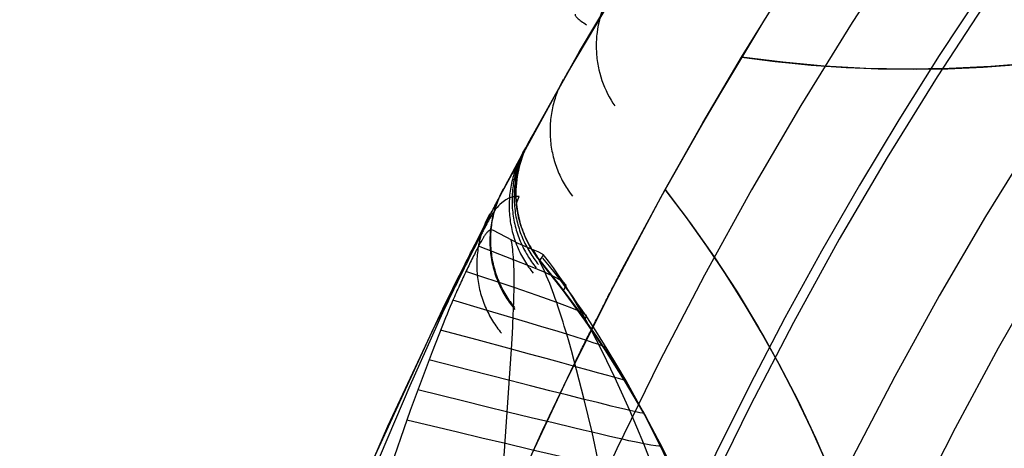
# Model space of a CAD drawing. Header units: millimetres. Extents: x -118 to 118, y -118 to 118.
# Tile 24 of 68: x -118 to -90, y 48 to 60. Entities that reach past the tile are written whole.
import ezdxf

# ---------------------------------------------------------------- set-up
doc = ezdxf.new("R2010")
doc.units = ezdxf.units.MM
doc.header["$MEASUREMENT"] = 0
doc.layers.add('Predefinito', color=5, linetype='Continuous')

msp = doc.modelspace()

# ---------------------------------------------------------------- linework, layer by layer
at = {"layer": 'Predefinito'}
for points in [[(-100.026, 61.653), (-102.094, 58.164), (-104.041, 54.605), (-105.864, 50.981), (-107.56, 47.297), (-109.129, 43.556), (-110.567, 39.764), (-111.874, 35.923), (-113.047, 32.041), (-114.086, 28.12), (-114.988, 24.165), (-115.754, 20.182), (-116.381, 16.174), (-116.87, 12.148), (-117.22, 8.106), (-117.43, 4.056), (-117.5, 0)], [(-103.181, 56.213), (-101.742, 58.778), (-100.238, 61.307)], [(-103.181, 56.213), (-101.755, 58.755), (-100.267, 61.261)], [(-97.203, 58.598), (-95.79, 60.881)], [(-90.244, 60.271), (-91.703, 58.046), (-93.106, 55.782), (-94.453, 53.48), (-95.744, 51.14), (-96.97, 48.781), (-98.137, 46.392), (-99.245, 43.971), (-100.295, 41.52), (-101.281, 39.051), (-102.206, 36.558), (-103.069, 34.042), (-103.872, 31.503), (-104.611, 28.946)], [(-82.151, 59.838), (-83.274, 59.505), (-84.408, 59.211), (-85.551, 58.956), (-86.703, 58.741), (-87.861, 58.565), (-89.024, 58.429), (-90.192, 58.332), (-91.362, 58.276), (-92.533, 58.26), (-93.704, 58.285), (-94.874, 58.349), (-96.041, 58.454), (-97.203, 58.598)], [(-96.556, 59.658), (-98.046, 57.177), (-99.468, 54.666), (-100.82, 52.13), (-102.103, 49.57), (-103.316, 46.99), (-104.459, 44.392), (-105.531, 41.779), (-106.533, 39.153), (-107.465, 36.518), (-108.326, 33.877), (-109.119, 31.23), (-109.842, 28.583), (-110.497, 25.935), (-111.084, 23.291), (-111.605, 20.653), (-112.06, 18.022), (-112.45, 15.401), (-112.777, 12.793), (-113.041, 10.198), (-113.244, 7.62), (-113.387, 5.06), (-113.472, 2.519), (-113.5, 0)], [(-97.203, 58.598), (-96.254, 58.477), (-95.297, 58.382), (-94.331, 58.314), (-93.358, 58.273), (-92.38, 58.26), (-91.397, 58.275), (-90.411, 58.319), (-89.423, 58.391), (-88.434, 58.493), (-87.445, 58.623), (-86.458, 58.783), (-85.474, 58.972), (-84.494, 59.19), (-83.52, 59.438), (-82.553, 59.714)], [(-99.349, 54.881), (-98.294, 56.75), (-97.203, 58.598)], [(-97.203, 58.598), (-98.294, 56.75), (-99.349, 54.881)], [(-103.547, 54.778), (-103.545, 54.878), (-103.54, 54.977), (-103.532, 55.077), (-103.52, 55.176), (-103.505, 55.274), (-103.487, 55.372), (-103.466, 55.47), (-103.441, 55.567), (-103.413, 55.662), (-103.382, 55.757), (-103.348, 55.851), (-103.311, 55.944), (-103.271, 56.035), (-103.227, 56.125), (-103.181, 56.213)], [(-103.547, 54.778), (-103.545, 54.878), (-103.54, 54.977), (-103.532, 55.077), (-103.52, 55.176), (-103.505, 55.274), (-103.487, 55.372), (-103.466, 55.47), (-103.441, 55.567), (-103.413, 55.662), (-103.382, 55.757), (-103.348, 55.851), (-103.311, 55.944), (-103.271, 56.035), (-103.227, 56.125), (-103.181, 56.213)], [(-100.62, 52.516), (-99.349, 54.881)], [(-94.873, 47.34), (-95.28, 48.247), (-95.711, 49.139), (-96.167, 50.015), (-96.645, 50.873), (-97.145, 51.714), (-97.667, 52.536), (-98.209, 53.338), (-98.77, 54.12), (-99.349, 54.881)], [(-99.349, 54.881), (-98.643, 53.947), (-97.969, 52.989), (-97.328, 52.008), (-96.722, 51.006), (-96.15, 49.984), (-95.613, 48.942), (-95.113, 47.883), (-94.649, 46.807), (-94.222, 45.716), (-93.833, 44.611), (-93.482, 43.494), (-93.17, 42.365), (-92.896, 41.226), (-92.662, 40.078), (-92.467, 38.923), (-92.312, 37.762), (-92.197, 36.596), (-92.122, 35.427), (-92.087, 34.256), (-92.093, 33.085), (-92.138, 31.914), (-92.224, 30.746)], [(-102.871, 52.882), (-102.935, 52.962), (-102.996, 53.045), (-103.053, 53.13), (-103.108, 53.216), (-103.16, 53.305), (-103.209, 53.395), (-103.255, 53.487), (-103.297, 53.581), (-103.337, 53.675), (-103.373, 53.771), (-103.406, 53.869), (-103.435, 53.967), (-103.461, 54.066), (-103.484, 54.166), (-103.503, 54.267), (-103.519, 54.369), (-103.531, 54.47), (-103.54, 54.573), (-103.545, 54.675), (-103.547, 54.778)], [(-102.871, 52.882), (-102.935, 52.962), (-102.996, 53.045), (-103.053, 53.13), (-103.108, 53.216), (-103.16, 53.305), (-103.209, 53.395), (-103.255, 53.487), (-103.297, 53.581), (-103.337, 53.675), (-103.373, 53.771), (-103.406, 53.869), (-103.435, 53.967), (-103.461, 54.066), (-103.484, 54.166), (-103.503, 54.267), (-103.519, 54.369), (-103.531, 54.47), (-103.54, 54.573), (-103.545, 54.675), (-103.547, 54.778)], [(-102.871, 52.882), (-102.332, 52.2), (-101.809, 51.499), (-101.303, 50.779), (-100.816, 50.04), (-100.349, 49.282), (-99.902, 48.508), (-99.476, 47.716), (-99.072, 46.909)], [(-99.036, 46.835), (-99.49, 47.744), (-99.975, 48.638), (-100.489, 49.514), (-101.032, 50.373), (-101.605, 51.213), (-102.205, 52.034), (-102.832, 52.833), (-102.871, 52.882)], [(-102.871, 52.882), (-102.225, 52.061), (-101.608, 51.219), (-101.021, 50.356), (-100.463, 49.473), (-99.937, 48.571), (-99.442, 47.651), (-98.979, 46.715), (-98.549, 45.764), (-98.153, 44.798), (-97.789, 43.819), (-97.46, 42.828), (-97.166, 41.826), (-96.906, 40.814), (-96.682, 39.795), (-96.493, 38.768), (-96.339, 37.735), (-96.222, 36.697), (-96.14, 35.656), (-96.095, 34.613), (-96.086, 33.569), (-96.113, 32.525), (-96.176, 31.482), (-96.275, 30.443)]]:
    msp.add_lwpolyline(points, dxfattribs=at)
at = {"layer": 'Predefinito', "extrusion": (1, 0, 0)}
for points in [[(58.598, -99.999), (58.598, -132)], [(58.26, 0), (58.26, -99.999)], [(54.881, -99.999), (54.881, 0)], [(54.881, -132), (54.881, -99.999)]]:
    msp.add_lwpolyline(points, dxfattribs=at)
at = {"layer": 'Predefinito', "extrusion": (0, 1, 0)}
for points in [[(97.203, 0), (97.203, -99.999)], [(103.181, -99.999), (103.181, 0)], [(103.547, 0), (103.547, -99.999)]]:
    msp.add_lwpolyline(points, dxfattribs=at)
at = {"layer": 'Predefinito', "extrusion": (-0.001087, -0.001996, 0.999997)}
msp.add_lwpolyline([(-103.29, 56.013), (-103.315, 55.967), (-103.339, 55.92), (-103.362, 55.873), (-103.384, 55.825), (-103.406, 55.776), (-103.427, 55.726), (-103.447, 55.676), (-103.467, 55.626), (-103.485, 55.574), (-103.503, 55.523), (-103.52, 55.471), (-103.536, 55.418), (-103.551, 55.365), (-103.565, 55.311), (-103.578, 55.257), (-103.59, 55.203), (-103.601, 55.148), (-103.611, 55.093), (-103.62, 55.037), (-103.628, 54.982), (-103.635, 54.926), (-103.641, 54.869), (-103.646, 54.813), (-103.65, 54.756), (-103.653, 54.699), (-103.655, 54.643), (-103.655, 54.586), (-103.655, 54.529), (-103.654, 54.471), (-103.651, 54.414), (-103.647, 54.357), (-103.643, 54.301), (-103.637, 54.244), (-103.63, 54.187), (-103.622, 54.13), (-103.613, 54.074), (-103.603, 54.018), (-103.591, 53.962), (-103.579, 53.907), (-103.566, 53.851), (-103.552, 53.796), (-103.536, 53.742), (-103.52, 53.688), (-103.503, 53.634), (-103.485, 53.581), (-103.465, 53.528), (-103.445, 53.475), (-103.424, 53.424), (-103.402, 53.372), (-103.38, 53.322), (-103.356, 53.271), (-103.331, 53.222), (-103.306, 53.173), (-103.28, 53.125), (-103.253, 53.077), (-103.225, 53.031), (-103.197, 52.984), (-103.168, 52.939), (-103.138, 52.894), (-103.108, 52.85), (-103.077, 52.807), (-103.045, 52.765), (-103.013, 52.723), (-102.98, 52.682)], dxfattribs=at)
at = {"layer": 'Predefinito', "extrusion": (-0.001898, -0.003484, 0.999992)}
msp.add_lwpolyline([(-103.371, 55.864), (-103.396, 55.818), (-103.42, 55.771), (-103.443, 55.724), (-103.466, 55.675), (-103.487, 55.627), (-103.508, 55.577), (-103.529, 55.527), (-103.548, 55.477), (-103.566, 55.425), (-103.584, 55.374), (-103.601, 55.321), (-103.617, 55.269), (-103.632, 55.216), (-103.646, 55.162), (-103.659, 55.108), (-103.671, 55.054), (-103.682, 54.999), (-103.692, 54.944), (-103.701, 54.888), (-103.709, 54.832), (-103.717, 54.776), (-103.723, 54.72), (-103.728, 54.664), (-103.731, 54.607), (-103.734, 54.55), (-103.736, 54.493), (-103.737, 54.436), (-103.736, 54.379), (-103.735, 54.322), (-103.732, 54.265), (-103.729, 54.208), (-103.724, 54.151), (-103.718, 54.094), (-103.711, 54.038), (-103.703, 53.981), (-103.694, 53.925), (-103.684, 53.869), (-103.673, 53.813), (-103.66, 53.757), (-103.647, 53.702), (-103.633, 53.647), (-103.618, 53.592), (-103.601, 53.538), (-103.584, 53.485), (-103.566, 53.431), (-103.547, 53.378), (-103.527, 53.326), (-103.505, 53.274), (-103.484, 53.223), (-103.461, 53.172), (-103.437, 53.122), (-103.413, 53.073), (-103.387, 53.024), (-103.361, 52.976), (-103.334, 52.928), (-103.307, 52.881), (-103.278, 52.835), (-103.249, 52.79), (-103.219, 52.745), (-103.189, 52.701), (-103.158, 52.658), (-103.126, 52.615), (-103.094, 52.574), (-103.061, 52.533)], dxfattribs=at)
at = {"layer": 'Predefinito', "extrusion": (-0.007101, -0.013029, 0.99989)}
msp.add_lwpolyline([(-103.895, 54.903), (-103.92, 54.857), (-103.944, 54.81), (-103.967, 54.762), (-103.99, 54.714), (-104.012, 54.665), (-104.033, 54.615), (-104.053, 54.565), (-104.072, 54.514), (-104.091, 54.463), (-104.109, 54.411), (-104.125, 54.359), (-104.141, 54.306), (-104.156, 54.253), (-104.17, 54.199), (-104.183, 54.145), (-104.196, 54.091), (-104.207, 54.036), (-104.217, 53.98), (-104.226, 53.925), (-104.234, 53.869), (-104.241, 53.813), (-104.247, 53.756), (-104.252, 53.7), (-104.256, 53.643), (-104.259, 53.586), (-104.26, 53.529), (-104.261, 53.472), (-104.261, 53.415), (-104.259, 53.358), (-104.256, 53.301), (-104.253, 53.243), (-104.248, 53.186), (-104.242, 53.129), (-104.235, 53.073), (-104.227, 53.016), (-104.218, 52.96), (-104.208, 52.903), (-104.196, 52.847), (-104.184, 52.792), (-104.171, 52.736), (-104.156, 52.681), (-104.141, 52.627), (-104.124, 52.572), (-104.107, 52.518), (-104.089, 52.465), (-104.069, 52.412), (-104.049, 52.36), (-104.028, 52.308), (-104.006, 52.257), (-103.983, 52.206), (-103.959, 52.156), (-103.935, 52.106), (-103.909, 52.057), (-103.883, 52.009), (-103.856, 51.961), (-103.828, 51.914), (-103.799, 51.868), (-103.77, 51.823), (-103.74, 51.778), (-103.71, 51.734), (-103.679, 51.691), (-103.647, 51.648), (-103.614, 51.607), (-103.581, 51.566)], dxfattribs=at)
at = {"layer": 'Predefinito', "extrusion": (0.018573, 0.034038, 0.999248)}
msp.add_lwpolyline([(117.5, -4.642), (117.498, -4.544), (117.494, -4.445), (117.485, -4.345), (117.474, -4.245), (117.458, -4.145), (117.44, -4.044), (117.418, -3.944), (117.392, -3.844), (117.363, -3.744), (117.33, -3.645), (117.293, -3.547), (117.274, -3.499), (117.253, -3.45), (117.232, -3.402), (117.21, -3.355), (117.187, -3.307), (117.163, -3.26), (117.138, -3.214), (117.112, -3.167), (117.086, -3.122), (117.059, -3.076), (117.031, -3.031), (117.002, -2.987), (116.973, -2.943), (116.942, -2.9), (116.911, -2.858), (116.88, -2.815), (116.847, -2.774), (116.814, -2.733), (116.78, -2.693), (116.746, -2.653), (116.675, -2.576), (116.602, -2.502), (116.527, -2.43), (116.45, -2.362), (116.37, -2.296), (116.289, -2.234), (116.207, -2.175), (116.123, -2.119), (116.038, -2.066), (115.952, -2.017), (115.865, -1.971)], dxfattribs=at)
at = {"layer": 'Predefinito', "extrusion": (-0.010824, -0.019831, 0.999745)}
msp.add_lwpolyline([(-117.5, -2.388), (-117.5, -2.441), (-117.498, -2.494), (-117.496, -2.547), (-117.492, -2.601), (-117.488, -2.654), (-117.483, -2.708), (-117.477, -2.762), (-117.469, -2.817), (-117.461, -2.871), (-117.451, -2.925), (-117.441, -2.98), (-117.43, -3.034), (-117.417, -3.088), (-117.403, -3.143), (-117.389, -3.197), (-117.373, -3.251), (-117.356, -3.305), (-117.339, -3.359), (-117.32, -3.412), (-117.3, -3.465), (-117.279, -3.518), (-117.257, -3.571), (-117.234, -3.624), (-117.209, -3.676), (-117.184, -3.727), (-117.158, -3.778), (-117.131, -3.829), (-117.103, -3.879), (-117.074, -3.929), (-117.044, -3.978), (-117.012, -4.027), (-116.98, -4.075), (-116.948, -4.122), (-116.914, -4.169), (-116.879, -4.215), (-116.843, -4.261), (-116.807, -4.305), (-116.77, -4.349), (-116.732, -4.392), (-116.693, -4.435), (-116.654, -4.476), (-116.613, -4.517), (-116.572, -4.557), (-116.531, -4.596), (-116.488, -4.634), (-116.446, -4.671), (-116.402, -4.708), (-116.358, -4.743), (-116.314, -4.777), (-116.269, -4.811), (-116.223, -4.844), (-116.177, -4.875), (-116.131, -4.906), (-116.084, -4.935), (-116.037, -4.964), (-115.99, -4.992), (-115.942, -5.019), (-115.894, -5.044), (-115.846, -5.069), (-115.797, -5.093), (-115.749, -5.116), (-115.7, -5.137), (-115.651, -5.158), (-115.602, -5.178)], dxfattribs=at)
at = {"layer": 'Predefinito', "extrusion": (-0.007406, -0.013549, 0.999881)}
msp.add_lwpolyline([(-103.909, 54.881), (-103.934, 54.835), (-103.959, 54.787), (-103.982, 54.739), (-104.005, 54.69), (-104.027, 54.641), (-104.048, 54.591), (-104.069, 54.54), (-104.089, 54.489), (-104.107, 54.437), (-104.125, 54.384), (-104.142, 54.331), (-104.158, 54.278), (-104.173, 54.224), (-104.187, 54.17), (-104.201, 54.115), (-104.213, 54.06), (-104.224, 54.004), (-104.234, 53.948), (-104.243, 53.892), (-104.251, 53.835), (-104.258, 53.778), (-104.264, 53.721), (-104.269, 53.664), (-104.272, 53.606), (-104.275, 53.549), (-104.276, 53.491), (-104.277, 53.433), (-104.276, 53.375), (-104.274, 53.317), (-104.271, 53.259), (-104.267, 53.202), (-104.262, 53.144), (-104.256, 53.086), (-104.248, 53.029), (-104.24, 52.971), (-104.23, 52.914), (-104.219, 52.857), (-104.207, 52.801), (-104.195, 52.745), (-104.181, 52.689), (-104.166, 52.633), (-104.15, 52.578), (-104.132, 52.523), (-104.114, 52.469), (-104.095, 52.415), (-104.075, 52.361), (-104.054, 52.308), (-104.032, 52.256), (-104.01, 52.204), (-103.986, 52.153), (-103.961, 52.103), (-103.936, 52.053), (-103.909, 52.004), (-103.882, 51.955), (-103.854, 51.907), (-103.826, 51.86), (-103.796, 51.814), (-103.766, 51.768), (-103.735, 51.723), (-103.704, 51.679), (-103.672, 51.636), (-103.639, 51.593), (-103.606, 51.552), (-103.572, 51.511)], dxfattribs=at)
at = {"layer": 'Predefinito', "extrusion": (0.007555, 0.013819, 0.999876)}
msp.add_lwpolyline([(-102.217, 57.977), (-102.265, 57.886), (-102.31, 57.792), (-102.331, 57.744), (-102.352, 57.695), (-102.372, 57.646), (-102.391, 57.597), (-102.41, 57.547), (-102.427, 57.496), (-102.444, 57.445), (-102.46, 57.393), (-102.475, 57.341), (-102.489, 57.289), (-102.502, 57.236), (-102.514, 57.182), (-102.526, 57.129), (-102.536, 57.075), (-102.545, 57.021), (-102.554, 56.966), (-102.561, 56.911), (-102.568, 56.856), (-102.573, 56.801), (-102.577, 56.745), (-102.581, 56.69), (-102.583, 56.634), (-102.584, 56.578), (-102.584, 56.522), (-102.584, 56.466), (-102.582, 56.411), (-102.579, 56.355), (-102.575, 56.299), (-102.57, 56.243), (-102.564, 56.187), (-102.557, 56.132), (-102.549, 56.077), (-102.54, 56.022), (-102.53, 55.967), (-102.518, 55.912), (-102.506, 55.858), (-102.493, 55.804), (-102.479, 55.75), (-102.464, 55.697), (-102.448, 55.644), (-102.431, 55.591), (-102.413, 55.539), (-102.394, 55.487), (-102.375, 55.436), (-102.354, 55.385), (-102.333, 55.335), (-102.311, 55.286), (-102.288, 55.237), (-102.264, 55.188), (-102.239, 55.14), (-102.214, 55.093), (-102.188, 55.047), (-102.161, 55.001), (-102.133, 54.955), (-102.105, 54.911), (-102.076, 54.867), (-102.016, 54.781), (-101.955, 54.699)], dxfattribs=at)
at = {"layer": 'Predefinito', "extrusion": (-0.001271, -0.002325, 0.999996)}
msp.add_lwpolyline([(-103.23, 56.124), (-103.255, 56.077), (-103.279, 56.03), (-103.303, 55.982), (-103.325, 55.934), (-103.347, 55.885), (-103.369, 55.835), (-103.389, 55.785), (-103.409, 55.734), (-103.427, 55.682), (-103.445, 55.63), (-103.462, 55.578), (-103.478, 55.525), (-103.493, 55.471), (-103.507, 55.417), (-103.52, 55.363), (-103.533, 55.308), (-103.544, 55.253), (-103.554, 55.197), (-103.563, 55.141), (-103.571, 55.085), (-103.578, 55.029), (-103.584, 54.972), (-103.589, 54.915), (-103.593, 54.858), (-103.596, 54.801), (-103.598, 54.744), (-103.598, 54.686), (-103.598, 54.629), (-103.596, 54.571), (-103.593, 54.514), (-103.589, 54.457), (-103.585, 54.399), (-103.579, 54.342), (-103.571, 54.285), (-103.563, 54.228), (-103.554, 54.171), (-103.544, 54.115), (-103.532, 54.059), (-103.52, 54.003), (-103.506, 53.947), (-103.492, 53.892), (-103.476, 53.837), (-103.459, 53.782), (-103.442, 53.728), (-103.423, 53.675), (-103.404, 53.621), (-103.383, 53.569), (-103.362, 53.517), (-103.339, 53.465), (-103.316, 53.414), (-103.292, 53.364), (-103.267, 53.314), (-103.241, 53.265), (-103.215, 53.217), (-103.187, 53.169), (-103.159, 53.122), (-103.131, 53.076), (-103.101, 53.03), (-103.071, 52.985), (-103.04, 52.941), (-103.008, 52.898), (-102.976, 52.856), (-102.944, 52.814), (-102.91, 52.773)], dxfattribs=at)
at = {"layer": 'Predefinito', "extrusion": (0.033638, 0.061888, 0.997516)}
msp.add_lwpolyline([(117.5, -8.679), (117.499, -8.59), (117.495, -8.499), (117.488, -8.408), (117.478, -8.317), (117.466, -8.226), (117.45, -8.134), (117.432, -8.043), (117.41, -7.952), (117.386, -7.861), (117.359, -7.771), (117.329, -7.681), (117.296, -7.592), (117.26, -7.504), (117.222, -7.417), (117.18, -7.332), (117.136, -7.247), (117.089, -7.164), (117.04, -7.083), (116.988, -7.003), (116.934, -6.925), (116.877, -6.849), (116.818, -6.775), (116.757, -6.703), (116.694, -6.633), (116.629, -6.566), (116.563, -6.501), (116.494, -6.438), (116.424, -6.378), (116.353, -6.32), (116.281, -6.265), (116.207, -6.212), (116.132, -6.162)], dxfattribs=at)
at = {"layer": 'Predefinito', "extrusion": (0.054845, 0.101582, 0.993314)}
msp.add_lwpolyline([(117.5, -14.627), (117.499, -14.551), (117.496, -14.474), (117.491, -14.397), (117.484, -14.32), (117.475, -14.242), (117.464, -14.165), (117.451, -14.088), (117.436, -14.01), (117.419, -13.933), (117.399, -13.857), (117.378, -13.78), (117.354, -13.704), (117.329, -13.629), (117.302, -13.554), (117.272, -13.48), (117.241, -13.407), (117.207, -13.335), (117.172, -13.263), (117.135, -13.193), (117.096, -13.123), (117.055, -13.055), (117.013, -12.988), (116.968, -12.923), (116.923, -12.858), (116.876, -12.795), (116.827, -12.734), (116.777, -12.674), (116.725, -12.615), (116.672, -12.558), (116.618, -12.503), (116.563, -12.45), (116.507, -12.398)], dxfattribs=at)
at = {"layer": 'Predefinito', "extrusion": (0.090596, 0.169651, 0.981331)}
msp.add_lwpolyline([(117.5, -25.036), (117.499, -24.98), (117.498, -24.924), (117.495, -24.868), (117.492, -24.812), (117.487, -24.755), (117.481, -24.699), (117.474, -24.643), (117.466, -24.586), (117.457, -24.53), (117.447, -24.474), (117.436, -24.418), (117.423, -24.362), (117.41, -24.307), (117.395, -24.251), (117.38, -24.196), (117.363, -24.142), (117.346, -24.087), (117.327, -24.033), (117.308, -23.979), (117.287, -23.926), (117.265, -23.873), (117.243, -23.821), (117.219, -23.769), (117.194, -23.717), (117.169, -23.667), (117.143, -23.616), (117.115, -23.567), (117.087, -23.518), (117.058, -23.469), (117.028, -23.421), (116.998, -23.374), (116.966, -23.328)], dxfattribs=at)
at = {"layer": 'Predefinito', "extrusion": (0.128176, 0.242058, 0.961758)}
msp.add_lwpolyline([(117.5, -36.124), (117.499, -36.04), (117.495, -35.955), (117.489, -35.87), (117.481, -35.786), (117.47, -35.701), (117.457, -35.617), (117.441, -35.533), (117.423, -35.45), (117.403, -35.367), (117.38, -35.285), (117.355, -35.203), (117.328, -35.123), (117.298, -35.043), (117.267, -34.964), (117.233, -34.887), (117.197, -34.81)], dxfattribs=at)
at = {"layer": 'Predefinito', "extrusion": (0.164343, 0.312155, 0.935709)}
msp.add_lwpolyline([(117.5, -46.821), (117.499, -46.752), (117.497, -46.682), (117.493, -46.613), (117.487, -46.543), (117.48, -46.474), (117.471, -46.404), (117.46, -46.335), (117.448, -46.266), (117.434, -46.198), (117.419, -46.129), (117.402, -46.061), (117.384, -45.994), (117.364, -45.927), (117.342, -45.861), (117.319, -45.795), (117.294, -45.73)], dxfattribs=at)
at = {"layer": 'Predefinito', "extrusion": (0.224067, 0.428881, 0.875132)}
msp.add_lwpolyline([(117.5, -64.608), (117.499, -64.551), (117.498, -64.493), (117.495, -64.436), (117.491, -64.378), (117.486, -64.32), (117.48, -64.263), (117.473, -64.205), (117.464, -64.148), (117.455, -64.091), (117.445, -64.034), (117.433, -63.977), (117.42, -63.921), (117.406, -63.865), (117.392, -63.809), (117.376, -63.754), (117.359, -63.699)], dxfattribs=at)
at = {"layer": 'Predefinito', "extrusion": (0.300938, 0.582202, 0.755299)}
msp.add_lwpolyline([(117.5, -87.98), (117.498, -87.876), (117.493, -87.772), (117.484, -87.668), (117.471, -87.564), (117.455, -87.461), (117.435, -87.359), (117.412, -87.257), (117.385, -87.157)], dxfattribs=at)
at = {"layer": 'Predefinito', "extrusion": (0.371079, 0.727985, 0.576488)}
msp.add_lwpolyline([(117.5, -110.171), (117.498, -110.069), (117.493, -109.966), (117.484, -109.864), (117.472, -109.762), (117.456, -109.66), (117.437, -109.559), (117.414, -109.459), (117.388, -109.36)], dxfattribs=at)
at = {"layer": 'Predefinito', "extrusion": (0.999981, -9.84847e-05, 0.006176)}
msp.add_lwpolyline([(52.823, -99.363), (53.008, -110.971)], dxfattribs=at)
at = {"layer": 'Predefinito', "extrusion": (0.418471, 0.83481, 0.357735)}
msp.add_lwpolyline([(117.5, -126.292), (117.5, -126.238), (117.498, -126.185), (117.496, -126.131), (117.492, -126.077), (117.488, -126.023), (117.483, -125.97), (117.476, -125.916), (117.469, -125.863), (117.461, -125.809), (117.452, -125.756), (117.442, -125.703), (117.431, -125.65), (117.419, -125.598), (117.406, -125.546), (117.392, -125.494), (117.377, -125.442)], dxfattribs=at)
at = {"layer": 'Predefinito', "extrusion": (1, 0, 4.35615e-08)}
msp.add_lwpolyline([(52.882, -100), (52.882, 0)], dxfattribs=at)
at = {"layer": 'Predefinito', "extrusion": (0.430441, 0.866607, 0.252415)}
msp.add_lwpolyline([(117.5, -130.992), (117.499, -130.936), (117.498, -130.88), (117.495, -130.823), (117.492, -130.767), (117.487, -130.711), (117.481, -130.655), (117.474, -130.599), (117.466, -130.543), (117.457, -130.487), (117.447, -130.431), (117.436, -130.376), (117.424, -130.32), (117.411, -130.266), (117.396, -130.211), (117.381, -130.157), (117.365, -130.103)], dxfattribs=at)
at = {"layer": 'Predefinito', "extrusion": (0.435767, 0.885636, 0.160483)}
msp.add_lwpolyline([(117.5, -133.71), (117.499, -133.65), (117.498, -133.591), (117.495, -133.531), (117.491, -133.472), (117.485, -133.412), (117.479, -133.352), (117.471, -133.293), (117.462, -133.234), (117.452, -133.175), (117.441, -133.116), (117.428, -133.057), (117.415, -132.999), (117.4, -132.941), (117.384, -132.884), (117.367, -132.826), (117.349, -132.77)], dxfattribs=at)
at = {"layer": 'Predefinito', "extrusion": (0.433162, 0.897424, 0.083675)}
msp.add_lwpolyline([(117.5, -135.083), (117.499, -135.015), (117.497, -134.946), (117.493, -134.877), (117.487, -134.808), (117.48, -134.739), (117.471, -134.67), (117.461, -134.601), (117.449, -134.533), (117.436, -134.465), (117.42, -134.397), (117.404, -134.33), (117.386, -134.263), (117.366, -134.197), (117.345, -134.131), (117.322, -134.066), (117.298, -134.001)], dxfattribs=at)
at = {"layer": 'Predefinito', "extrusion": (0.425639, 0.899183, 0.101491)}
msp.add_lwpolyline([(117.5, -134.939), (117.499, -134.86), (117.496, -134.779), (117.49, -134.699), (117.483, -134.619), (117.473, -134.539), (117.461, -134.46), (117.447, -134.38), (117.431, -134.301), (117.413, -134.222), (117.393, -134.144), (117.37, -134.067), (117.346, -133.99), (117.319, -133.914), (117.291, -133.839), (117.261, -133.765), (117.228, -133.692)], dxfattribs=at)
at = {"layer": 'Predefinito', "extrusion": (0.418978, 0.90272, 0.097748)}
msp.add_lwpolyline([(117.5, -135.079), (117.499, -134.989), (117.495, -134.899), (117.488, -134.809), (117.478, -134.719), (117.466, -134.629), (117.451, -134.54), (117.433, -134.45), (117.413, -134.362), (117.39, -134.274), (117.364, -134.186), (117.336, -134.1), (117.305, -134.015), (117.271, -133.931), (117.236, -133.848), (117.197, -133.766), (117.157, -133.686)], dxfattribs=at)
at = {"layer": 'Predefinito', "extrusion": (0.412406, 0.906489, 0.09055)}
msp.add_lwpolyline([(117.5, -135.252), (117.498, -135.153), (117.493, -135.053), (117.485, -134.954), (117.474, -134.855), (117.459, -134.755), (117.44, -134.657), (117.419, -134.559), (117.394, -134.461), (117.366, -134.365), (117.334, -134.269), (117.3, -134.175), (117.262, -134.082), (117.222, -133.99), (117.178, -133.9), (117.132, -133.812), (117.083, -133.726)], dxfattribs=at)
at = {"layer": 'Predefinito'}
for points in [[(-92.589, 61.865, -161), (-94.093, 59.57, -161), (-95.538, 57.239, -161), (-96.922, 54.875, -161), (-98.245, 52.477, -161), (-99.507, 50.049, -161), (-100.708, 47.591, -161), (-101.847, 45.105, -161), (-102.923, 42.591, -161), (-103.935, 40.056, -161), (-104.884, 37.498, -161), (-105.769, 34.916, -161), (-106.591, 32.314, -161), (-107.349, 29.693, -161)], [(-98.806, 29.463, -141.396), (-98.057, 31.865, -141.397), (-97.249, 34.253, -141.397), (-96.383, 36.625, -141.396), (-95.459, 38.979, -141.396), (-94.478, 41.313, -141.395), (-93.439, 43.627, -141.394), (-92.342, 45.918, -141.392), (-91.186, 48.186, -141.391), (-89.973, 50.43, -141.39), (-88.702, 52.647, -141.389), (-87.372, 54.837, -141.388), (-85.985, 56.995, -141.387), (-84.541, 59.121, -141.386), (-83.04, 61.213, -141.386)], [(-90.462, 60.434, -153.679), (-91.641, 58.645, -153.679), (-92.783, 56.834, -153.678), (-93.888, 55, -153.678), (-94.954, 53.146, -153.678), (-95.983, 51.272, -153.678), (-96.973, 49.378, -153.678), (-97.925, 47.466, -153.678), (-98.838, 45.536, -153.678), (-99.713, 43.588, -153.678), (-100.548, 41.624, -153.678), (-101.345, 39.644, -153.678), (-102.102, 37.649, -153.678), (-102.819, 35.639, -153.678), (-103.497, 33.616, -153.678), (-104.135, 31.58, -153.678), (-104.732, 29.532, -153.678)], [(-86.073, 60.623, -143.679), (-87.551, 58.491, -143.679), (-88.973, 56.323, -143.679), (-90.337, 54.122, -143.678), (-91.645, 51.888, -143.678), (-92.895, 49.623, -143.678), (-94.087, 47.329, -143.678), (-95.221, 45.007, -143.678), (-96.296, 42.658, -143.678), (-97.313, 40.284, -143.678), (-98.27, 37.886, -143.678), (-99.168, 35.466, -143.678), (-100.006, 33.025, -143.678), (-100.784, 30.564, -143.678)], [(-97.203, 58.598, -99.999), (-96.224, 58.474, -99.999), (-95.241, 58.378, -99.999), (-94.255, 58.31, -99.999), (-93.268, 58.271, -99.999), (-92.281, 58.261, -99.999), (-91.293, 58.279, -99.999), (-90.307, 58.325, -99.999), (-89.322, 58.4, -99.999), (-88.338, 58.504, -99.999), (-87.359, 58.636, -99.999), (-86.383, 58.796, -99.999), (-85.412, 58.985, -99.999), (-84.448, 59.202, -100), (-83.489, 59.446, -100), (-82.539, 59.718, -100)], [(-108.512, 45.07, -136.12), (-107.148, 48.225, -135.852), (-105.599, 51.527, -135.515), (-105.505, 51.72, -135.491), (-105.458, 51.816, -135.476), (-105.411, 51.912, -135.459), (-105.364, 52.007, -135.44), (-105.317, 52.102, -135.419), (-105.27, 52.197, -135.396), (-105.223, 52.291, -135.37), (-105.177, 52.384, -135.341), (-105.13, 52.477, -135.31), (-105.085, 52.569, -135.276), (-105.039, 52.66, -135.24), (-104.994, 52.749, -135.201), (-104.95, 52.838, -135.159), (-104.906, 52.925, -135.114), (-104.862, 53.011, -135.066), (-104.819, 53.096, -135.015), (-104.777, 53.179, -134.962), (-104.735, 53.261, -134.905), (-104.694, 53.342, -134.846), (-104.654, 53.421, -134.784), (-104.615, 53.498, -134.72), (-104.576, 53.573, -134.653), (-104.538, 53.647, -134.583), (-104.501, 53.719, -134.511), (-104.466, 53.789, -134.437), (-104.43, 53.856, -134.36), (-104.396, 53.923, -134.281), (-104.363, 53.987, -134.2), (-104.331, 54.049, -134.117), (-104.3, 54.109, -134.032), (-104.27, 54.166, -133.945), (-104.241, 54.222, -133.857), (-104.213, 54.276, -133.767), (-104.186, 54.327, -133.676), (-104.16, 54.377, -133.584), (-104.136, 54.424, -133.49), (-104.112, 54.47, -133.396), (-104.089, 54.514, -133.3), (-104.067, 54.556, -133.203), (-104.046, 54.596, -133.106), (-104.025, 54.635, -133.008), (-103.986, 54.709, -132.809), (-103.95, 54.777, -132.608), (-103.917, 54.841, -132.405), (-103.885, 54.901, -132.201), (-103.827, 55.011, -131.788), (-103.774, 55.11, -131.372), (-103.726, 55.201, -130.954), (-103.641, 55.36, -130.112), (-103.567, 55.499, -129.265), (-103.502, 55.62, -128.415), (-103.444, 55.727, -127.562), (-103.347, 55.907, -125.85), (-103.27, 56.049, -124.133), (-103.21, 56.16, -122.413), (-103.164, 56.244, -120.69), (-103.107, 56.349, -117.244), (-103.087, 56.386, -113.795), (-103.181, 56.213, -99.999)], [(-103.181, 56.213, -99.999), (-103.225, 56.13, -99.999), (-103.265, 56.046, -99.999), (-103.304, 55.961, -99.999), (-103.339, 55.874, -99.999), (-103.372, 55.787, -99.999), (-103.402, 55.698, -99.999), (-103.429, 55.609, -99.999), (-103.454, 55.518, -99.999), (-103.476, 55.427, -99.999), (-103.494, 55.336, -99.999), (-103.51, 55.244, -99.999), (-103.523, 55.151, -99.999), (-103.534, 55.058, -99.999), (-103.541, 54.965, -99.999), (-103.545, 54.871, -99.999), (-103.547, 54.778, -99.999)], [(-94.832, 47.245, -100), (-95.234, 48.149, -100), (-95.662, 49.04, -100), (-96.115, 49.918, -100), (-96.593, 50.783, -100), (-97.097, 51.634, -100), (-97.624, 52.47, -100), (-98.176, 53.29, -99.999), (-98.751, 54.094, -99.999), (-99.349, 54.881, -99.999)], [(-103.534, 54.5, -99.999), (-103.456, 54.688, -116.183), (-103.599, 54.683, -123.118), (-103.741, 54.632, -126.567), (-103.832, 54.586, -128.289), (-103.94, 54.51, -130.005), (-104.003, 54.455, -130.859), (-104.038, 54.42, -131.282), (-104.076, 54.377, -131.703), (-104.096, 54.352, -131.912), (-104.118, 54.324, -132.119), (-104.142, 54.292, -132.325), (-104.167, 54.255, -132.528), (-104.181, 54.234, -132.628), (-104.195, 54.212, -132.727), (-104.21, 54.188, -132.825), (-104.226, 54.162, -132.922), (-104.242, 54.134, -133.018), (-104.26, 54.103, -133.113), (-104.279, 54.071, -133.206), (-104.299, 54.036, -133.298), (-104.32, 53.998, -133.388), (-104.342, 53.958, -133.477), (-104.365, 53.915, -133.564), (-104.39, 53.869, -133.649), (-104.415, 53.821, -133.733), (-104.442, 53.77, -133.814), (-104.456, 53.744, -133.854), (-104.47, 53.717, -133.893), (-104.484, 53.69, -133.932), (-104.499, 53.662, -133.97), (-104.513, 53.633, -134.008), (-104.529, 53.604, -134.045), (-104.544, 53.574, -134.081), (-104.56, 53.544, -134.117), (-104.576, 53.513, -134.152), (-104.592, 53.482, -134.186), (-104.608, 53.45, -134.22), (-104.625, 53.417, -134.253), (-104.642, 53.384, -134.286), (-104.659, 53.351, -134.318), (-104.694, 53.282, -134.38), (-104.73, 53.211, -134.44), (-104.767, 53.138, -134.496), (-104.804, 53.064, -134.55), (-104.842, 52.988, -134.601), (-104.881, 52.911, -134.649), (-104.92, 52.832, -134.693), (-104.94, 52.792, -134.715), (-104.96, 52.752, -134.735), (-105, 52.671, -134.773), (-105.041, 52.588, -134.809), (-105.083, 52.504, -134.841), (-105.125, 52.418, -134.87), (-105.168, 52.33, -134.897), (-105.211, 52.242, -134.92), (-105.254, 52.153, -134.941), (-105.297, 52.063, -134.958), (-105.341, 51.972, -134.973), (-105.385, 51.881, -134.986), (-105.428, 51.79, -134.996), (-105.472, 51.697, -135.003), (-105.517, 51.603, -135.009), (-105.607, 51.412, -135.014), (-106.531, 49.366, -135.015), (-107.575, 46.902, -135.043)], [(-103.547, 54.778, -99.999), (-103.546, 54.714, -99.999), (-103.544, 54.65, -99.999), (-103.541, 54.586, -99.999), (-103.536, 54.522, -99.999), (-103.53, 54.458, -99.999), (-103.522, 54.394, -99.999), (-103.513, 54.331, -99.999), (-103.503, 54.267, -99.999), (-103.491, 54.204, -99.999), (-103.478, 54.141, -99.999), (-103.464, 54.079, -99.999), (-103.448, 54.017, -99.999), (-103.432, 53.955, -99.999), (-103.413, 53.893, -99.999), (-103.394, 53.832, -99.999), (-103.373, 53.771, -99.999), (-103.351, 53.711, -99.999), (-103.327, 53.652, -99.999), (-103.303, 53.592, -99.999), (-103.277, 53.534, -99.999), (-103.249, 53.476, -99.999), (-103.221, 53.418, -99.999), (-103.191, 53.361, -99.999), (-103.16, 53.305, -99.999), (-103.128, 53.25, -99.999), (-103.095, 53.195, -99.999), (-103.061, 53.141, -99.999), (-103.025, 53.087, -100), (-102.988, 53.035, -100), (-102.95, 52.983, -100), (-102.911, 52.932, -100), (-102.871, 52.882, -100)], [(-102.871, 52.882, -100), (-102.769, 53.038, -112.933), (-102.797, 53.065, -114.734), (-102.924, 53.129, -118.407), (-103.152, 53.22, -122.044), (-103.484, 53.36, -125.636), (-104.176, 53.732, -131.626), (-104.202, 53.74, -131.845), (-104.23, 53.743, -132.07), (-104.245, 53.743, -132.186), (-104.26, 53.74, -132.305), (-104.277, 53.735, -132.426), (-104.295, 53.727, -132.551), (-104.304, 53.721, -132.615), (-104.314, 53.714, -132.68), (-104.325, 53.706, -132.747), (-104.336, 53.696, -132.814), (-104.348, 53.684, -132.882), (-104.361, 53.67, -132.951), (-104.375, 53.654, -133.019), (-104.389, 53.636, -133.088), (-104.403, 53.616, -133.156), (-104.419, 53.593, -133.224), (-104.427, 53.581, -133.257), (-104.436, 53.568, -133.291), (-104.444, 53.555, -133.324), (-104.453, 53.541, -133.357), (-104.462, 53.527, -133.39), (-104.471, 53.512, -133.422), (-104.48, 53.496, -133.454), (-104.489, 53.48, -133.485), (-104.509, 53.447, -133.546), (-104.528, 53.413, -133.605), (-104.548, 53.377, -133.661), (-104.568, 53.341, -133.715), (-104.588, 53.303, -133.766), (-104.609, 53.265, -133.816), (-104.63, 53.225, -133.864), (-104.651, 53.184, -133.91), (-104.672, 53.143, -133.953), (-104.694, 53.1, -133.995), (-104.715, 53.058, -134.035), (-104.737, 53.014, -134.074), (-104.76, 52.969, -134.11), (-104.782, 52.924, -134.146), (-104.805, 52.878, -134.179), (-104.828, 52.831, -134.212), (-104.851, 52.784, -134.242), (-104.874, 52.737, -134.271), (-104.897, 52.689, -134.298), (-104.92, 52.641, -134.323), (-104.943, 52.593, -134.347), (-104.967, 52.544, -134.369), (-104.99, 52.494, -134.39), (-105.014, 52.444, -134.41), (-105.037, 52.394, -134.427), (-105.06, 52.344, -134.443), (-105.084, 52.293, -134.458), (-105.108, 52.242, -134.472), (-105.131, 52.19, -134.484), (-105.155, 52.137, -134.495), (-105.18, 52.083, -134.504), (-105.204, 52.029, -134.512), (-105.228, 51.974, -134.52), (-105.253, 51.919, -134.525), (-105.277, 51.864, -134.53), (-105.301, 51.808, -134.534), (-105.325, 51.753, -134.536), (-105.349, 51.698, -134.537), (-105.396, 51.589, -134.537), (-105.441, 51.483, -134.533), (-105.484, 51.378, -134.527), (-105.528, 51.274, -134.519), (-105.905, 50.318, -134.422), (-106.519, 48.67, -134.31), (-107.152, 46.857, -134.22)], [(-103.915, 46.848, -129.134), (-103.668, 50.391, -128.739), (-103.646, 50.83, -128.69), (-103.635, 51.049, -128.659), (-103.63, 51.158, -128.641), (-103.625, 51.267, -128.621), (-103.621, 51.376, -128.599), (-103.616, 51.485, -128.574), (-103.612, 51.593, -128.546), (-103.608, 51.7, -128.515), (-103.605, 51.807, -128.481), (-103.602, 51.914, -128.444), (-103.6, 52.019, -128.404), (-103.598, 52.123, -128.36), (-103.597, 52.226, -128.313), (-103.597, 52.328, -128.263), (-103.597, 52.429, -128.209), (-103.598, 52.528, -128.152), (-103.6, 52.626, -128.091), (-103.603, 52.722, -128.028), (-103.608, 52.816, -127.961), (-103.613, 52.908, -127.891), (-103.618, 52.981, -127.833), (-103.623, 53.053, -127.772), (-103.63, 53.124, -127.71), (-103.637, 53.193, -127.646), (-103.646, 53.261, -127.58), (-103.655, 53.327, -127.513), (-103.665, 53.392, -127.444), (-103.676, 53.455, -127.374)], [(-102.205, 52.034, -100), (-102.132, 52.191, -110.672), (-102.219, 52.283, -114.212), (-102.418, 52.401, -117.721), (-102.727, 52.546, -121.178), (-103.133, 52.717, -124.567), (-103.613, 52.908, -127.891), (-104.598, 53.285, -133.79)], [(-101.206, 47.129, -122.476), (-101.405, 48.058, -122.339), (-101.623, 48.982, -122.191), (-101.987, 50.358, -121.971), (-102.052, 50.586, -121.93), (-102.118, 50.813, -121.883), (-102.186, 51.04, -121.828), (-102.22, 51.153, -121.797), (-102.255, 51.265, -121.765), (-102.29, 51.377, -121.73), (-102.326, 51.488, -121.692), (-102.363, 51.599, -121.652), (-102.4, 51.708, -121.61), (-102.438, 51.817, -121.564), (-102.477, 51.925, -121.517), (-102.516, 52.031, -121.466), (-102.556, 52.137, -121.413), (-102.597, 52.241, -121.358), (-102.64, 52.344, -121.3), (-102.683, 52.446, -121.24), (-102.727, 52.546, -121.178), (-102.765, 52.63, -121.123), (-102.804, 52.713, -121.067), (-102.843, 52.794, -121.009), (-102.884, 52.874, -120.95), (-102.925, 52.953, -120.889), (-102.968, 53.031, -120.827), (-103.011, 53.107, -120.764), (-103.055, 53.182, -120.699)], [(-99.041, 46.738, -107.647), (-99.48, 47.671, -107.587), (-99.95, 48.591, -107.523), (-100.449, 49.499, -107.458), (-100.71, 49.948, -107.425), (-100.978, 50.394, -107.387), (-101.253, 50.835, -107.34), (-101.537, 51.27, -107.279), (-101.682, 51.485, -107.244), (-101.829, 51.698, -107.205), (-101.978, 51.909, -107.163), (-102.13, 52.117, -107.117), (-102.285, 52.322, -107.069), (-102.442, 52.525, -107.018), (-102.602, 52.724, -106.964), (-102.791, 52.952, -106.898)], [(-99.579, 46.788, -115.236), (-99.948, 47.733, -115.12), (-100.344, 48.671, -114.998), (-100.767, 49.6, -114.874), (-100.989, 50.061, -114.812), (-101.217, 50.52, -114.739), (-101.334, 50.748, -114.696), (-101.452, 50.975, -114.647), (-101.573, 51.2, -114.591), (-101.697, 51.423, -114.529), (-101.823, 51.643, -114.46), (-101.951, 51.86, -114.384), (-102.083, 52.073, -114.301), (-102.219, 52.283, -114.212), (-102.354, 52.482, -114.12), (-102.492, 52.676, -114.022), (-102.634, 52.866, -113.92), (-102.78, 53.051, -113.813)], [(-101.605, 51.213, -100), (-101.562, 51.334, -110.914), (-101.613, 51.374, -112.725), (-101.697, 51.423, -114.529), (-101.818, 51.481, -116.323), (-101.977, 51.548, -118.103), (-102.171, 51.623, -119.866), (-102.4, 51.708, -121.61), (-102.661, 51.802, -123.33), (-102.951, 51.903, -125.027), (-103.598, 52.123, -128.36), (-104.953, 52.573, -134.356)], [(-104.167, 45.073, -135), (-102.799, 48.11, -135), (-101.9, 49.987, -134.999), (-101.854, 50.08, -134.994), (-101.831, 50.127, -134.991), (-101.808, 50.173, -134.986), (-101.785, 50.22, -134.981), (-101.762, 50.266, -134.974), (-101.74, 50.312, -134.967), (-101.717, 50.358, -134.958), (-101.694, 50.404, -134.949), (-101.672, 50.449, -134.939), (-101.649, 50.495, -134.928), (-101.627, 50.54, -134.915), (-101.604, 50.585, -134.902), (-101.582, 50.63, -134.888), (-101.56, 50.674, -134.874), (-101.538, 50.718, -134.858), (-101.516, 50.762, -134.841), (-101.494, 50.806, -134.823), (-101.472, 50.849, -134.805), (-101.451, 50.892, -134.785), (-101.429, 50.935, -134.765), (-101.408, 50.977, -134.744), (-101.387, 51.019, -134.722), (-101.366, 51.061, -134.699), (-101.345, 51.102, -134.676), (-101.324, 51.143, -134.651), (-101.304, 51.183, -134.626), (-101.284, 51.223, -134.6), (-101.264, 51.263, -134.573), (-101.244, 51.302, -134.545), (-101.224, 51.341, -134.517), (-101.205, 51.379, -134.487), (-101.186, 51.417, -134.457), (-101.167, 51.454, -134.426), (-101.148, 51.491, -134.394), (-101.129, 51.528, -134.362), (-101.111, 51.563, -134.328), (-101.093, 51.599, -134.294), (-101.075, 51.634, -134.26), (-101.058, 51.668, -134.224), (-101.041, 51.702, -134.188), (-101.024, 51.735, -134.152), (-101.007, 51.767, -134.115), (-100.991, 51.799, -134.077), (-100.975, 51.83, -134.038), (-100.959, 51.861, -133.999), (-100.944, 51.89, -133.96), (-100.929, 51.92, -133.92), (-100.914, 51.948, -133.879), (-100.9, 51.976, -133.838), (-100.872, 52.03, -133.754), (-100.845, 52.082, -133.668), (-100.82, 52.13, -133.58), (-100.796, 52.176, -133.49), (-100.774, 52.219, -133.398), (-100.753, 52.26, -133.305), (-100.734, 52.297, -133.21), (-100.716, 52.332, -133.114), (-100.699, 52.364, -133.017), (-100.684, 52.392, -132.918), (-100.671, 52.418, -132.819), (-100.659, 52.441, -132.718), (-100.648, 52.461, -132.617), (-100.64, 52.478, -132.515), (-100.632, 52.492, -132.413), (-100.627, 52.502, -132.31), (-100.623, 52.51, -132.207), (-100.621, 52.514, -132.104), (-100.62, 52.516, -132)], [(-101.032, 50.373, -100), (-100.978, 50.394, -107.387), (-101.031, 50.44, -111.076), (-101.104, 50.475, -112.912), (-101.217, 50.52, -114.739), (-101.376, 50.576, -116.554), (-101.58, 50.644, -118.352), (-101.828, 50.723, -120.13), (-102.118, 50.813, -121.883), (-102.448, 50.914, -123.607), (-102.813, 51.024, -125.304), (-103.207, 51.143, -126.975), (-103.625, 51.267, -128.621), (-104.448, 51.511, -131.612), (-105.319, 51.767, -134.536)], [(-100.489, 49.514, -100), (-100.449, 49.499, -107.458), (-100.53, 49.53, -111.181), (-100.625, 49.559, -113.033), (-100.767, 49.6, -114.874), (-100.963, 49.655, -116.701), (-101.212, 49.723, -118.508), (-101.512, 49.805, -120.292), (-101.861, 49.901, -122.045), (-102.258, 50.008, -123.766), (-102.695, 50.127, -125.454), (-103.167, 50.255, -127.111), (-103.668, 50.391, -128.739), (-104.639, 50.654, -131.65), (-105.666, 50.932, -134.484)], [(-99.975, 48.638, -100), (-99.95, 48.591, -107.523), (-99.986, 48.595, -109.402), (-100.058, 48.608, -111.277), (-100.174, 48.632, -113.144), (-100.344, 48.671, -114.998), (-100.452, 48.696, -115.919), (-100.575, 48.725, -116.835), (-100.713, 48.758, -117.746), (-100.866, 48.795, -118.65), (-101.034, 48.836, -119.548), (-101.217, 48.881, -120.438), (-101.413, 48.93, -121.319), (-101.623, 48.982, -122.191), (-102.084, 49.097, -123.907), (-102.591, 49.225, -125.586), (-103.138, 49.364, -127.229), (-103.718, 49.511, -128.839), (-104.824, 49.793, -131.663), (-105.992, 50.091, -134.403)], [(-99.49, 47.744, -100), (-99.48, 47.671, -107.587), (-99.528, 47.668, -109.482), (-99.615, 47.676, -111.373), (-99.752, 47.697, -113.253), (-99.842, 47.713, -114.189), (-99.948, 47.733, -115.12), (-100.072, 47.758, -116.047), (-100.213, 47.788, -116.969), (-100.371, 47.822, -117.884), (-100.545, 47.861, -118.792), (-100.736, 47.904, -119.692), (-100.943, 47.951, -120.584), (-101.166, 48.002, -121.466), (-101.405, 48.058, -122.339), (-101.659, 48.118, -123.2), (-101.927, 48.181, -124.05), (-102.501, 48.319, -125.72), (-103.12, 48.468, -127.351), (-103.776, 48.627, -128.945), (-104.382, 48.775, -130.331), (-105.008, 48.928, -131.691), (-106.308, 49.247, -134.345)], [(-99.036, 46.835, -100), (-99.041, 46.738, -107.647), (-99.1, 46.73, -109.558), (-99.201, 46.734, -111.462), (-99.357, 46.752, -113.357), (-99.459, 46.768, -114.298), (-99.579, 46.788, -115.236), (-99.718, 46.814, -116.168), (-99.876, 46.844, -117.094), (-100.053, 46.88, -118.013), (-100.248, 46.92, -118.925), (-100.461, 46.965, -119.828), (-100.692, 47.015, -120.721), (-100.941, 47.07, -121.604), (-101.206, 47.129, -122.476), (-101.489, 47.192, -123.336), (-101.787, 47.26, -124.184), (-102.099, 47.332, -125.02), (-102.425, 47.408, -125.846), (-103.113, 47.568, -127.464), (-103.841, 47.739, -129.041), (-104.506, 47.896, -130.393), (-105.192, 48.059, -131.717), (-106.616, 48.399, -134.293)]]:
    msp.add_polyline3d(points, dxfattribs=at)

doc.saveas('drawing.dxf')
